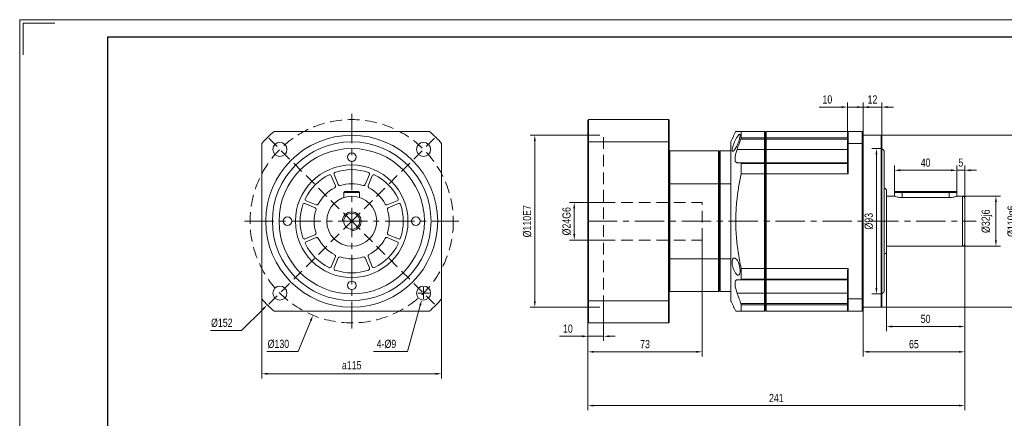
# Model space of a CAD drawing. Header units: millimetres. Extents: x 570 to 1515, y 707 to 1375.
# Tile 3 of 4: x 570 to 1200, y 1120 to 1375. Entities that reach past the tile are written whole.
import ezdxf

# ---------------------------------------------------------------- set-up
doc = ezdxf.new("R2010")
doc.units = ezdxf.units.MM
doc.header["$LTSCALE"] = 15
doc.linetypes.add('CENTER', pattern=[2, 1.25, -0.25, 0.25, -0.25])
doc.linetypes.add('DASHED', pattern=[0.75, 0.5, -0.25])
doc.layers.get('0').update_dxf_attribs({"lineweight": 18})
doc.layers.add('3中心线层', color=1, linetype='CENTER', lineweight=18)
doc.layers.add('图框_外框线', color=7, linetype='Continuous', lineweight=18)
doc.styles.add('TH_GBDIM', font='txt', dxfattribs={"width": 0.8})
doc.dimstyles.new('TH_GBDIM', dxfattribs={"dimscale": 1.5, "dimtxt": 3.5, "dimasz": 2.5, "dimexe": 2, "dimexo": 0, "dimgap": 1.5, "dimtad": 1, "dimdec": 1, "dimdsep": 46, "dimtxsty": 'TH_GBDIM', "dimcen": 2.5, "dimdle": 5, "dimclrd": 4, "dimclre": 4, "dimclrt": 3, "dimadec": 0, "dimazin": 0, "dimtfac": 0.714286, "dimtdec": 1, "dimtmove": 0, "dimatfit": 3, "dimfxl": 0, "dimtolj": 1, "dimarcsym": 0})

# ---------------------------------------------------------------- blocks, each defined once
blk = doc.blocks.new('*X7')
blk.add_hatch(color=4).paths.add_polyline_path([(825.35, 1192.23), (826.56, 1191.89), (826.95, 1195.68)], flags=0)
at = {"color": 4}
for p, q in [((828.14, 1196.27), (828.14, 1203.77)), ((824.39, 1200.02), (831.89, 1200.02)), ((817.86, 1162.6), (825.95, 1192.06)), ((796.21, 1162.6), (817.86, 1162.6))]:
    blk.add_line(p, q, dxfattribs=at)
at = {"color": 3, "insert": (804.41, 1167.47), "char_height": 5.25, "width": 22.82, "attachment_point": 5, "style": 'TH_GBDIM'}
blk.add_mtext('4-%%C9', dxfattribs=at)
blk = doc.blocks.new('*X8')
blk.add_hatch(color=4).paths.add_polyline_path([(755.41, 1182.65), (756.57, 1182.17), (757.42, 1185.88)], flags=0)
at = {"color": 4}
for p, q in [((782.18, 1242.23), (782.18, 1249.73)), ((778.43, 1245.98), (785.93, 1245.98)), ((747.83, 1162.6), (755.99, 1182.41)), ((727.98, 1162.6), (747.83, 1162.6))]:
    blk.add_line(p, q, dxfattribs=at)
at = {"color": 3, "insert": (735.28, 1167.47), "char_height": 5.25, "width": 23.0533, "attachment_point": 5, "style": 'TH_GBDIM'}
blk.add_mtext('%%C130', dxfattribs=at)
blk = doc.blocks.new('*X9')
for points in [[(728.43, 1149.08), (728.43, 1147.83), (724.68, 1148.46)], [(835.93, 1149.08), (835.93, 1147.83), (839.68, 1148.46)]]:
    blk.add_hatch(color=4).paths.add_polyline_path(points, flags=0)
at = {"color": 4}
for p, q in [((724.68, 1196.28), (724.68, 1145.46)), ((839.68, 1196.28), (839.68, 1145.46)), ((728.43, 1148.46), (835.93, 1148.46))]:
    blk.add_line(p, q, dxfattribs=at)
at = {"color": 3, "insert": (782.18, 1153.86), "char_height": 5.25, "width": 22.6333, "attachment_point": 5, "style": 'TH_GBDIM'}
blk.add_mtext('a115', dxfattribs=at)
blk = doc.blocks.new('*X17')
blk.add_hatch(color=4).paths.add_polyline_path([(725.08, 1190.3), (725.96, 1189.41), (728.19, 1192.49)], flags=0)
at = {"color": 4}
for p, q in [((782.18, 1242.23), (782.18, 1249.73)), ((778.43, 1245.98), (785.93, 1245.98)), ((711.64, 1176.1), (725.52, 1189.85)), ((691.79, 1176.1), (711.64, 1176.1))]:
    blk.add_line(p, q, dxfattribs=at)
at = {"color": 3, "insert": (699.09, 1180.98), "char_height": 5.25, "width": 22.9133, "attachment_point": 5, "style": 'TH_GBDIM'}
blk.add_mtext('%%C152', dxfattribs=at)
blk = doc.blocks.new('*X18')
for points in [[(937.05, 1128.71), (937.05, 1127.46), (933.3, 1128.09)], [(1170.55, 1128.71), (1170.55, 1127.46), (1174.3, 1128.09)]]:
    blk.add_hatch(color=4).paths.add_polyline_path(points, flags=0)
at = {"color": 4}
for p, q in [((1174.3, 1231.48), (1174.3, 1125.09)), ((933.3, 1181.38), (933.3, 1125.09)), ((937.05, 1128.09), (1170.55, 1128.09))]:
    blk.add_line(p, q, dxfattribs=at)
at = {"color": 3, "insert": (1053.8, 1132.96), "char_height": 5.25, "width": 16.1, "attachment_point": 5, "style": 'TH_GBDIM'}
blk.add_mtext('241', dxfattribs=at)
blk = doc.blocks.new('*X19')
for points in [[(1193.64, 1258.23), (1194.89, 1258.23), (1194.26, 1261.98)], [(1193.64, 1233.73), (1194.89, 1233.73), (1194.26, 1229.98)]]:
    blk.add_hatch(color=4).paths.add_polyline_path(points, flags=0)
at = {"color": 4}
for p, q in [((1172.8, 1261.98), (1197.26, 1261.98)), ((1194.26, 1233.73), (1194.26, 1258.23)), ((1172.8, 1229.98), (1197.26, 1229.98))]:
    blk.add_line(p, q, dxfattribs=at)
at = {"color": 3, "insert": (1188.51, 1245.98), "char_height": 5.25, "width": 28.98, "attachment_point": 5, "rotation": 90, "style": 'TH_GBDIM'}
blk.add_mtext('%%C32j6', dxfattribs=at)
blk = doc.blocks.new('*X20')
for points in [[(1210.18, 1297.23), (1211.43, 1297.23), (1210.81, 1300.98)], [(1210.18, 1194.73), (1211.43, 1194.73), (1210.81, 1190.98)]]:
    blk.add_hatch(color=4).paths.add_polyline_path(points, flags=0)
at = {"color": 4}
for p, q in [((1120.8, 1300.98), (1213.81, 1300.98)), ((1210.81, 1297.23), (1210.81, 1194.73)), ((1120.8, 1190.98), (1213.81, 1190.98))]:
    blk.add_line(p, q, dxfattribs=at)
at = {"color": 3, "insert": (1205.06, 1245.98), "char_height": 5.25, "width": 34.9533, "attachment_point": 5, "rotation": 90, "style": 'TH_GBDIM'}
blk.add_mtext('%%C110g6', dxfattribs=at)
blk = doc.blocks.new('*X21')
for points in [[(1133.05, 1279.2), (1133.05, 1277.95), (1129.3, 1278.57)], [(1165.55, 1279.2), (1165.55, 1277.95), (1169.3, 1278.57)]]:
    blk.add_hatch(color=4).paths.add_polyline_path(points, flags=0)
at = {"color": 4}
for p, q in [((1129.3, 1264.38), (1129.3, 1281.57)), ((1165.55, 1278.57), (1133.05, 1278.57)), ((1169.3, 1264.38), (1169.3, 1281.57))]:
    blk.add_line(p, q, dxfattribs=at)
at = {"color": 3, "insert": (1149.3, 1283.45), "char_height": 5.25, "width": 10.92, "attachment_point": 5, "style": 'TH_GBDIM'}
blk.add_mtext('40', dxfattribs=at)
blk = doc.blocks.new('*X22')
for points in [[(1165.55, 1279.2), (1165.55, 1277.95), (1169.3, 1278.57)], [(1178.05, 1279.2), (1178.05, 1277.95), (1174.3, 1278.57)]]:
    blk.add_hatch(color=4).paths.add_polyline_path(points, flags=0)
at = {"color": 4}
for p, q in [((1165.55, 1278.57), (1161.8, 1278.57)), ((1169.3, 1264.38), (1169.3, 1281.57)), ((1174.3, 1278.57), (1169.3, 1278.57)), ((1174.3, 1260.48), (1174.3, 1281.57)), ((1178.05, 1278.57), (1181.8, 1278.57))]:
    blk.add_line(p, q, dxfattribs=at)
at = {"color": 3, "insert": (1171.8, 1283.45), "char_height": 5.25, "width": 4.5267, "attachment_point": 5, "style": 'TH_GBDIM'}
blk.add_mtext('5', dxfattribs=at)
blk = doc.blocks.new('*X23')
for points in [[(1128.05, 1179.28), (1128.05, 1178.03), (1124.3, 1178.65)], [(1170.55, 1179.28), (1170.55, 1178.03), (1174.3, 1178.65)]]:
    blk.add_hatch(color=4).paths.add_polyline_path(points, flags=0)
at = {"color": 4}
for p, q in [((1174.3, 1231.48), (1174.3, 1175.65)), ((1124.3, 1226.48), (1124.3, 1175.65)), ((1170.55, 1178.65), (1128.05, 1178.65))]:
    blk.add_line(p, q, dxfattribs=at)
at = {"color": 3, "insert": (1149.3, 1183.53), "char_height": 5.25, "width": 10.64, "attachment_point": 5, "style": 'TH_GBDIM'}
blk.add_mtext('50', dxfattribs=at)
blk = doc.blocks.new('*X24')
for points in [[(1113.05, 1163.11), (1113.05, 1161.86), (1109.3, 1162.48)], [(1170.55, 1163.11), (1170.55, 1161.86), (1174.3, 1162.48)]]:
    blk.add_hatch(color=4).paths.add_polyline_path(points, flags=0)
at = {"color": 4}
for p, q in [((1174.3, 1231.48), (1174.3, 1159.48)), ((1109.3, 1188.98), (1109.3, 1159.48)), ((1170.55, 1162.48), (1113.05, 1162.48))]:
    blk.add_line(p, q, dxfattribs=at)
at = {"color": 3, "insert": (1141.8, 1167.36), "char_height": 5.25, "width": 10.64, "attachment_point": 5, "style": 'TH_GBDIM'}
blk.add_mtext('65', dxfattribs=at)
blk = doc.blocks.new('*X25')
for points in [[(1105.55, 1319.61), (1105.55, 1318.36), (1109.3, 1318.98)], [(1125.05, 1319.61), (1125.05, 1318.36), (1121.3, 1318.98)]]:
    blk.add_hatch(color=4).paths.add_polyline_path(points, flags=0)
at = {"color": 4}
for p, q in [((1105.55, 1318.98), (1101.8, 1318.98)), ((1109.3, 1302.98), (1109.3, 1321.98)), ((1121.3, 1318.98), (1109.3, 1318.98)), ((1121.3, 1300.48), (1121.3, 1321.98)), ((1125.05, 1318.98), (1128.8, 1318.98))]:
    blk.add_line(p, q, dxfattribs=at)
at = {"color": 3, "insert": (1115.3, 1323.86), "char_height": 5.25, "width": 9.8467, "attachment_point": 5, "style": 'TH_GBDIM'}
blk.add_mtext('12', dxfattribs=at)
blk = doc.blocks.new('*X26')
for points in [[(1095.55, 1319.61), (1095.55, 1318.36), (1099.3, 1318.98)], [(1113.05, 1319.61), (1113.05, 1318.36), (1109.3, 1318.98)]]:
    blk.add_hatch(color=4).paths.add_polyline_path(points, flags=0)
at = {"color": 4}
for p, q in [((1095.55, 1318.98), (1081.1, 1318.98)), ((1099.3, 1302.98), (1099.3, 1321.98)), ((1109.3, 1318.98), (1099.3, 1318.98)), ((1109.3, 1302.98), (1109.3, 1321.98)), ((1113.05, 1318.98), (1116.8, 1318.98))]:
    blk.add_line(p, q, dxfattribs=at)
at = {"color": 3, "insert": (1086.45, 1323.86), "char_height": 5.25, "width": 9.9867, "attachment_point": 5, "style": 'TH_GBDIM'}
blk.add_mtext('10', dxfattribs=at)
blk = doc.blocks.new('*X27')
for points in [[(1117.21, 1288.73), (1118.46, 1288.73), (1117.83, 1292.48)], [(1117.21, 1203.23), (1118.46, 1203.23), (1117.83, 1199.48)]]:
    blk.add_hatch(color=4).paths.add_polyline_path(points, flags=0)
at = {"color": 4}
for p, q in [((1121.3, 1292.48), (1114.83, 1292.48)), ((1117.83, 1288.73), (1117.83, 1203.23)), ((1121.3, 1199.48), (1114.83, 1199.48))]:
    blk.add_line(p, q, dxfattribs=at)
at = {"color": 3, "insert": (1112.96, 1245.98), "char_height": 5.25, "width": 16.94, "attachment_point": 5, "rotation": 90, "style": 'TH_GBDIM'}
blk.add_mtext('%%C93', dxfattribs=at)
blk = doc.blocks.new('*X28')
for points in [[(898.68, 1297.23), (899.93, 1297.23), (899.3, 1300.98)], [(898.68, 1194.73), (899.93, 1194.73), (899.3, 1190.98)]]:
    blk.add_hatch(color=4).paths.add_polyline_path(points, flags=0)
at = {"color": 4}
for p, q in [((933.3, 1300.98), (896.3, 1300.98)), ((899.3, 1297.23), (899.3, 1194.73)), ((933.3, 1190.98), (896.3, 1190.98))]:
    blk.add_line(p, q, dxfattribs=at)
at = {"color": 3, "insert": (894.43, 1245.98), "char_height": 5.25, "width": 34.9067, "attachment_point": 5, "rotation": 90, "style": 'TH_GBDIM'}
blk.add_mtext('%%C110E7', dxfattribs=at)
blk = doc.blocks.new('*X29')
for points in [[(923.92, 1254.23), (925.17, 1254.23), (924.54, 1257.98)], [(923.92, 1237.73), (925.17, 1237.73), (924.54, 1233.98)]]:
    blk.add_hatch(color=4).paths.add_polyline_path(points, flags=0)
at = {"color": 4}
for p, q in [((943.3, 1257.98), (921.54, 1257.98)), ((924.54, 1237.73), (924.54, 1254.23)), ((943.3, 1233.98), (921.54, 1233.98))]:
    blk.add_line(p, q, dxfattribs=at)
at = {"color": 3, "insert": (919.67, 1245.98), "char_height": 5.25, "width": 28.98, "attachment_point": 5, "rotation": 90, "style": 'TH_GBDIM'}
blk.add_mtext('%%C24G6', dxfattribs=at)
blk = doc.blocks.new('*X30')
for points in [[(929.55, 1173.04), (929.55, 1171.79), (933.3, 1172.41)], [(947.05, 1173.04), (947.05, 1171.79), (943.3, 1172.41)]]:
    blk.add_hatch(color=4).paths.add_polyline_path(points, flags=0)
at = {"color": 4}
for p, q in [((943.3, 1190.98), (943.3, 1169.41)), ((933.3, 1181.38), (933.3, 1169.41)), ((929.55, 1172.41), (915.1, 1172.41)), ((943.3, 1172.41), (933.3, 1172.41)), ((947.05, 1172.41), (950.8, 1172.41))]:
    blk.add_line(p, q, dxfattribs=at)
at = {"color": 3, "insert": (920.45, 1177.29), "char_height": 5.25, "width": 9.9867, "attachment_point": 5, "style": 'TH_GBDIM'}
blk.add_mtext('10', dxfattribs=at)
blk = doc.blocks.new('*X31')
for points in [[(937.05, 1163.11), (937.05, 1161.86), (933.3, 1162.48)], [(1002.55, 1163.11), (1002.55, 1161.86), (1006.3, 1162.48)]]:
    blk.add_hatch(color=4).paths.add_polyline_path(points, flags=0)
at = {"color": 4}
for p, q in [((1006.3, 1233.98), (1006.3, 1159.48)), ((933.3, 1181.38), (933.3, 1159.48)), ((1002.55, 1162.48), (937.05, 1162.48))]:
    blk.add_line(p, q, dxfattribs=at)
at = {"color": 3, "insert": (969.8, 1167.36), "char_height": 5.25, "width": 10.4533, "attachment_point": 5, "style": 'TH_GBDIM'}
blk.add_mtext('73', dxfattribs=at)

msp = doc.modelspace()

# ---------------------------------------------------------------- linework, layer by layer
at = {"color": 7, "linetype": 'Continuous', "lineweight": 15}
for p, q in [((933.3, 1296.65), (933.3, 1310.58)), ((933.7, 1310.98), (933.7, 1296.78)), ((984.9, 1310.98), (933.7, 1310.98)), ((984.9, 1296.78), (984.9, 1310.98)), ((985.3, 1310.58), (985.3, 1296.65)), ((732.48, 1303.48), (831.87, 1303.48)), ((1046.3, 1298.58), (1031.13, 1298.58)), ((1031.33, 1303.48), (1031.33, 1299.4)), ((1031.33, 1303.48), (1046.3, 1303.48)), ((1031.33, 1299.4), (1046.3, 1299.4)), ((1046.3, 1299.4), (1046.3, 1303.48)), ((1046.3, 1298.58), (1046.3, 1299.4)), ((1046.3, 1299.4), (1046.8, 1298.99)), ((1046.3, 1291.94), (1046.3, 1298.58)), ((1046.3, 1298.58), (1046.8, 1298.58)), ((1046.8, 1302.98), (1046.8, 1298.99)), ((1046.8, 1298.99), (1046.8, 1302.98)), ((1047.3, 1299.4), (1046.8, 1298.99)), ((1046.8, 1298.99), (1046.8, 1298.58)), ((1046.8, 1298.58), (1046.8, 1298.99)), ((1046.8, 1298.58), (1046.8, 1291.94)), ((1047.3, 1298.58), (1046.8, 1298.58)), ((1046.8, 1291.94), (1046.8, 1298.58)), ((1047.3, 1303.48), (1047.3, 1299.4)), ((1047.3, 1303.48), (1099.8, 1303.48)), ((1047.3, 1299.4), (1047.3, 1298.58)), ((1047.3, 1299.4), (1099.3, 1299.4)), ((1047.3, 1298.58), (1047.3, 1291.94)), ((1099.3, 1298.58), (1047.3, 1298.58)), ((1099.3, 1295.49), (1099.3, 1302.98)), ((1099.8, 1303.48), (1099.8, 1295.67)), ((1099.8, 1303.48), (1108.8, 1303.48)), ((1108.8, 1295.67), (1108.8, 1303.48)), ((1109.3, 1302.98), (1109.3, 1295.49)), ((1120.8, 1245.98), (1120.8, 1300.98)), ((1121.3, 1300.48), (1121.3, 1245.98)), ((724.68, 1196.28), (724.68, 1295.67)), ((839.68, 1295.67), (839.68, 1196.28)), ((933.3, 1195.31), (933.3, 1296.65)), ((984.9, 1296.78), (933.7, 1296.78)), ((933.7, 1296.78), (933.7, 1195.17)), ((984.9, 1195.17), (984.9, 1296.78)), ((985.3, 1296.65), (985.3, 1195.31)), ((1024.8, 1296.98), (1024.8, 1290.98)), ((1046.3, 1291.94), (1028.67, 1291.94)), ((1046.3, 1283.44), (1046.3, 1291.94)), ((1046.3, 1291.94), (1046.8, 1291.94)), ((1046.8, 1291.94), (1046.8, 1282.94)), ((1047.3, 1291.94), (1046.8, 1291.94)), ((1046.8, 1282.94), (1046.8, 1291.94)), ((1047.3, 1291.94), (1047.3, 1283.44)), ((1099.3, 1291.94), (1047.3, 1291.94)), ((1099.3, 1277.22), (1099.3, 1295.49)), ((1099.8, 1295.67), (1099.8, 1276.29)), ((1108.8, 1295.67), (1099.8, 1295.67)), ((1108.8, 1196.28), (1108.8, 1295.67)), ((1109.3, 1295.49), (1109.3, 1196.47)), ((985.7, 1290.98), (985.7, 1269.98)), ((1016.9, 1290.98), (985.7, 1290.98)), ((1016.9, 1269.98), (1016.9, 1290.98)), ((1017.3, 1290.58), (1017.3, 1269.88)), ((1017.8, 1290.98), (1017.8, 1269.98)), ((1024.8, 1290.98), (1017.8, 1290.98)), ((1024.8, 1290.98), (1024.8, 1269.98)), ((1122.8, 1290.98), (1122.8, 1245.98)), ((1031.13, 1283.44), (1046.3, 1283.44)), ((1031.33, 1283.01), (1031.33, 1276.29)), ((1046.3, 1283.01), (1031.33, 1283.01)), ((1046.3, 1283.01), (1046.3, 1283.44)), ((1046.3, 1283.44), (1046.8, 1282.94)), ((1046.3, 1276.29), (1046.3, 1283.01)), ((1046.3, 1283.01), (1046.8, 1282.72)), ((1046.8, 1282.94), (1047.3, 1283.44)), ((1046.8, 1282.72), (1047.3, 1283.01)), ((1046.8, 1282.94), (1046.8, 1282.72)), ((1046.8, 1282.72), (1046.8, 1282.94)), ((1046.8, 1282.72), (1046.8, 1276.16)), ((1046.8, 1276.16), (1046.8, 1282.72)), ((1047.3, 1283.44), (1047.3, 1283.01)), ((1047.3, 1283.44), (1099.3, 1283.44)), ((1047.3, 1283.01), (1047.3, 1276.29)), ((1099.3, 1283.01), (1047.3, 1283.01)), ((771.72, 1268.62), (769.03, 1275.1)), ((770.88, 1275.87), (773.56, 1269.38)), ((790.79, 1269.38), (793.48, 1275.87)), ((795.32, 1275.1), (792.64, 1268.62)), ((1046.3, 1276.29), (1031.33, 1276.29)), ((1046.3, 1215.67), (1046.3, 1276.29)), ((1046.8, 1276.16), (1046.8, 1215.79)), ((1046.8, 1215.79), (1046.8, 1276.16)), ((1047.3, 1276.29), (1047.3, 1215.67)), ((1099.8, 1276.29), (1047.3, 1276.29)), ((985.7, 1269.98), (985.7, 1221.98)), ((1016.9, 1269.98), (985.7, 1269.98)), ((1016.9, 1221.98), (1016.9, 1269.98)), ((1017.3, 1269.88), (1017.3, 1222.08)), ((1017.8, 1269.98), (1017.8, 1221.98)), ((1017.8, 1269.98), (1024.8, 1269.98)), ((1024.8, 1269.98), (1024.8, 1221.98)), ((777.18, 1264.38), (777.78, 1264.98)), ((787.18, 1264.38), (777.18, 1264.38)), ((777.18, 1261.18), (777.18, 1264.38)), ((777.78, 1264.98), (786.58, 1264.98)), ((787.18, 1264.38), (786.58, 1264.98)), ((787.18, 1261.18), (787.18, 1264.38)), ((1124.3, 1265.48), (1124.3, 1245.98)), ((1129.3, 1264.38), (1129.3, 1261.98)), ((1134.3, 1264.38), (1129.3, 1264.38)), ((1129.9, 1264.98), (1134.3, 1264.98)), ((1134.3, 1264.98), (1134.3, 1264.38)), ((1134.3, 1264.98), (1164.3, 1264.98)), ((1164.3, 1264.38), (1134.3, 1264.38)), ((1134.3, 1261.18), (1134.3, 1264.38)), ((1164.3, 1261.18), (1134.3, 1261.18)), ((1164.3, 1264.38), (1164.3, 1264.98)), ((1164.3, 1264.98), (1168.7, 1264.98)), ((1169.3, 1264.38), (1164.3, 1264.38)), ((1164.3, 1261.18), (1164.3, 1264.38)), ((1169.3, 1264.38), (1169.3, 1261.98)), ((1172.8, 1245.98), (1172.8, 1261.98)), ((1174.3, 1260.48), (1174.3, 1245.98)), ((758.77, 1254.59), (752.29, 1257.28)), ((753.05, 1259.12), (759.54, 1256.44)), ((804.82, 1256.44), (811.3, 1259.12)), ((812.07, 1257.28), (805.58, 1254.59)), ((1120.8, 1190.98), (1120.8, 1245.98)), ((1121.3, 1245.98), (1121.3, 1191.48)), ((1122.8, 1245.98), (1122.8, 1200.98)), ((1124.3, 1245.98), (1124.3, 1226.48)), ((1172.8, 1229.98), (1172.8, 1245.98)), ((1174.3, 1245.98), (1174.3, 1231.48)), ((752.29, 1234.68), (758.77, 1237.36)), ((759.54, 1235.52), (753.05, 1232.83)), ((811.3, 1232.83), (804.82, 1235.52)), ((805.58, 1237.36), (812.07, 1234.68)), ((769.03, 1216.85), (771.72, 1223.34)), ((773.56, 1222.57), (770.88, 1216.09)), ((793.48, 1216.09), (790.79, 1222.57)), ((792.64, 1223.34), (795.32, 1216.85)), ((985.7, 1221.98), (985.7, 1200.98)), ((1016.9, 1221.98), (985.7, 1221.98)), ((1016.9, 1200.98), (1016.9, 1221.98)), ((1017.3, 1222.08), (1017.3, 1201.38)), ((1017.8, 1221.98), (1017.8, 1200.98)), ((1024.8, 1221.98), (1017.8, 1221.98)), ((1024.8, 1221.98), (1024.8, 1200.98)), ((1031.33, 1215.67), (1031.33, 1208.95)), ((1031.33, 1215.67), (1046.3, 1215.67)), ((1046.3, 1208.95), (1046.3, 1215.67)), ((1046.8, 1215.79), (1046.8, 1209.23)), ((1046.8, 1209.23), (1046.8, 1215.79)), ((1047.3, 1215.67), (1099.8, 1215.67)), ((1047.3, 1215.67), (1047.3, 1208.95)), ((1099.8, 1215.67), (1099.8, 1196.28)), ((1099.3, 1196.47), (1099.3, 1214.74)), ((1046.3, 1208.52), (1031.13, 1208.52)), ((1031.33, 1208.95), (1046.3, 1208.95)), ((1046.8, 1209.23), (1046.3, 1208.95)), ((1046.8, 1209.02), (1046.3, 1208.52)), ((1046.3, 1208.52), (1046.3, 1208.95)), ((1046.3, 1200.02), (1046.3, 1208.52)), ((1046.8, 1209.23), (1046.8, 1209.02)), ((1046.8, 1209.23), (1047.3, 1208.95)), ((1046.8, 1209.02), (1046.8, 1209.23)), ((1046.8, 1209.02), (1046.8, 1200.02)), ((1046.8, 1209.02), (1047.3, 1208.52)), ((1046.8, 1200.02), (1046.8, 1209.02)), ((1047.3, 1208.95), (1099.3, 1208.95)), ((1047.3, 1208.95), (1047.3, 1208.52)), ((1099.3, 1208.52), (1047.3, 1208.52)), ((1047.3, 1208.52), (1047.3, 1200.02)), ((1016.9, 1200.98), (985.7, 1200.98)), ((1017.8, 1200.98), (1024.8, 1200.98)), ((1024.8, 1200.98), (1024.8, 1194.98)), ((1046.3, 1200.02), (1028.67, 1200.02)), ((1046.8, 1200.02), (1046.3, 1200.02)), ((1046.3, 1193.38), (1046.3, 1200.02)), ((1046.8, 1200.02), (1046.8, 1193.38)), ((1046.8, 1200.02), (1047.3, 1200.02)), ((1046.8, 1193.38), (1046.8, 1200.02)), ((1099.3, 1200.02), (1047.3, 1200.02)), ((1047.3, 1200.02), (1047.3, 1193.38)), ((933.3, 1181.38), (933.3, 1195.31)), ((933.7, 1195.17), (933.7, 1180.98)), ((984.9, 1195.17), (933.7, 1195.17)), ((984.9, 1180.98), (984.9, 1195.17)), ((985.3, 1195.31), (985.3, 1181.38)), ((1031.13, 1193.38), (1046.3, 1193.38)), ((1031.33, 1192.56), (1031.33, 1188.48)), ((1046.3, 1192.56), (1031.33, 1192.56)), ((1046.8, 1193.38), (1046.3, 1193.38)), ((1046.3, 1192.56), (1046.3, 1193.38)), ((1046.8, 1192.97), (1046.3, 1192.56)), ((1046.3, 1188.48), (1046.3, 1192.56)), ((1046.8, 1193.38), (1046.8, 1192.97)), ((1046.8, 1193.38), (1047.3, 1193.38)), ((1046.8, 1192.97), (1046.8, 1193.38)), ((1046.8, 1192.97), (1046.8, 1188.98)), ((1046.8, 1192.97), (1047.3, 1192.56)), ((1046.8, 1188.98), (1046.8, 1192.97)), ((1047.3, 1193.38), (1099.3, 1193.38)), ((1047.3, 1193.38), (1047.3, 1192.56)), ((1099.3, 1192.56), (1047.3, 1192.56)), ((1047.3, 1192.56), (1047.3, 1188.48)), ((1099.3, 1188.98), (1099.3, 1196.47)), ((1099.8, 1196.28), (1099.8, 1188.48)), ((1099.8, 1196.28), (1108.8, 1196.28)), ((1108.8, 1188.48), (1108.8, 1196.28)), ((1109.3, 1196.47), (1109.3, 1188.98)), ((831.87, 1188.48), (732.48, 1188.48)), ((1046.3, 1188.48), (1031.33, 1188.48)), ((1099.8, 1188.48), (1047.3, 1188.48)), ((1108.8, 1188.48), (1099.8, 1188.48)), ((984.9, 1180.98), (933.7, 1180.98))]:
    msp.add_line(p, q, dxfattribs=at)
at = {"color": 1, "linetype": 'DASHED'}
for q in [(728.44, 1299.72), (835.92, 1299.72), (728.44, 1192.24), (835.92, 1192.24)]:
    msp.add_line((782.18, 1245.98), q, dxfattribs=at)
at = {"color": 6, "linetype": 'DASHED'}
for p, q in [((933.3, 1300.98), (943.3, 1300.98)), ((943.3, 1257.98), (1006.3, 1257.98)), ((943.3, 1233.98), (1006.3, 1233.98)), ((933.3, 1190.98), (943.3, 1190.98))]:
    msp.add_line(p, q, dxfattribs=at)
at = {"color": 6, "linetype": 'DASHED', "lineweight": 15}
for p, q in [((943.3, 1190.98), (943.3, 1300.98)), ((1006.3, 1233.98), (1006.3, 1257.98))]:
    msp.add_line(p, q, dxfattribs=at)
for p, q in [((777.78, 1264.98), (777.18, 1264.38)), ((777.18, 1264.38), (777.18, 1261.18)), ((777.78, 1264.98), (786.58, 1264.98)), ((786.58, 1264.98), (787.18, 1264.38)), ((787.18, 1264.38), (787.18, 1261.18))]:
    msp.add_line(p, q)
at = {"color": 1, "linetype": 'DASHED'}
msp.add_circle((782.18, 1245.98), 65, dxfattribs=at)
at = {"color": 7, "linetype": 'Continuous', "lineweight": 15}
for centre, radius in [((782.18, 1245.98), 55), ((782.18, 1245.98), 50.75), ((736.22, 1291.94), 4.5), ((782.18, 1245.98), 46.5), ((828.14, 1291.94), 4.5), ((782.18, 1286.98), 2.75), ((782.18, 1245.98), 36), ((741.18, 1245.98), 2.75), ((823.18, 1245.98), 2.75), ((736.22, 1200.02), 4.5), ((782.18, 1204.98), 2.75), ((828.14, 1200.02), 4.5)]:
    msp.add_circle(centre, radius, dxfattribs=at)
for radius in [16, 5.1]:
    msp.add_circle((782.18, 1245.98), radius)
for centre, radius, start, end in [((782.18, 1245.98), 76, 130.83647, 139.16353), ((782.18, 1245.98), 76, 40.83647, 49.16353), ((782.18, 1245.98), 33, 71.08332, 108.91668), ((782.18, 1245.98), 33, 116.08332, 153.91668), ((768.11, 1274.72), 1, 22.5, 116.08332), ((771.8, 1276.25), 1, 108.91668, 202.5), ((792.55, 1276.25), 1, 337.5, 71.08332), ((796.25, 1274.72), 1, 63.91668, 157.5), ((782.18, 1245.98), 33, 26.08332, 63.91668), ((1042.3, 1245.98), 65, 27.79577, 28.72661), ((782.18, 1245.98), 24, 117.08857, 152.91143), ((770.79, 1268.24), 1, 297.08857, 22.5), ((774.49, 1269.77), 1, 202.5, 287.91143), ((782.18, 1245.98), 24, 72.08857, 107.91143), ((789.87, 1269.77), 1, 252.08857, 337.5), ((793.56, 1268.24), 1, 157.5, 242.91143), ((782.18, 1245.98), 24, 27.08857, 62.91143), ((1122.8, 1265.48), 1.5, 0, 90), ((753.44, 1260.05), 1, 153.91668, 247.5), ((810.92, 1260.05), 1, 292.5, 26.08332), ((1172.8, 1260.48), 1.5, 0, 90), ((782.18, 1245.98), 33, 161.08332, 198.91668), ((751.91, 1256.35), 1, 67.5, 161.08332), ((758.39, 1253.67), 1, 342.08857, 67.5), ((759.92, 1257.36), 1, 247.5, 332.91143), ((804.44, 1257.36), 1, 207.08857, 292.5), ((805.97, 1253.67), 1, 112.5, 197.91143), ((812.45, 1256.35), 1, 18.91668, 112.5), ((782.18, 1245.98), 33, 341.08332, 18.91668), ((782.18, 1245.98), 24, 162.08857, 197.91143), ((782.18, 1245.98), 24, 342.08857, 17.91143), ((751.91, 1235.6), 1, 198.91668, 292.5), ((758.39, 1238.29), 1, 292.5, 17.91143), ((759.92, 1234.59), 1, 27.08857, 112.5), ((782.18, 1245.98), 24, 207.08857, 242.91143), ((782.18, 1245.98), 24, 297.08857, 332.91143), ((804.44, 1234.59), 1, 67.5, 152.91143), ((805.97, 1238.29), 1, 162.08857, 247.5), ((812.45, 1235.6), 1, 247.5, 341.08332), ((753.44, 1231.91), 1, 112.5, 206.08332), ((782.18, 1245.98), 33, 206.08332, 243.91668), ((782.18, 1245.98), 33, 296.08332, 333.91668), ((810.92, 1231.91), 1, 333.91668, 67.5), ((1172.8, 1231.48), 1.5, 270, 0), ((770.79, 1223.72), 1, 337.5, 62.91143), ((774.49, 1222.19), 1, 72.08857, 157.5), ((782.18, 1245.98), 24, 252.08857, 287.91143), ((789.87, 1222.19), 1, 22.5, 107.91143), ((793.56, 1223.72), 1, 117.08857, 202.5), ((1122.8, 1226.48), 1.5, 270, 0), ((768.11, 1217.24), 1, 243.91668, 337.5), ((771.8, 1215.71), 1, 157.5, 251.08332), ((792.55, 1215.71), 1, 288.91668, 22.5), ((796.25, 1217.24), 1, 202.5, 296.08332), ((1042.3, 1245.98), 65, 331.27339, 332.20423), ((782.18, 1245.98), 33, 251.08332, 288.91668), ((782.18, 1245.98), 76, 220.83647, 229.16353), ((782.18, 1245.98), 76, 310.83647, 319.16353)]:
    msp.add_arc(centre, radius, start, end, dxfattribs=at)
at = {"color": 4}
msp.add_arc((782.18, 1245.98), 6, 270, 180, dxfattribs=at)
at = {"color": 7, "linetype": 'Continuous', "lineweight": 15}
for points, degree in [([(933.3, 1310.58), (933.7, 1310.98)], 1), ([(985.3, 1310.58), (984.9, 1310.98)], 1), ([(1027.83, 1303.48), (1024.8, 1296.98)], 1), ([(1046.3, 1303.48), (1046.8, 1302.98)], 1), ([(1046.8, 1302.98), (1046.97, 1303.14), (1047.13, 1303.31), (1047.3, 1303.48)], 3), ([(1099.3, 1302.98), (1099.47, 1303.14), (1099.63, 1303.31), (1099.8, 1303.48)], 3), ([(1108.8, 1303.48), (1108.97, 1303.31), (1109.13, 1303.14), (1109.3, 1302.98)], 3), ([(1120.8, 1300.98), (1109.3, 1300.98)], 1), ([(1121.3, 1300.48), (1120.8, 1300.98)], 1), ([(933.3, 1296.65), (933.7, 1296.78)], 1), ([(984.9, 1296.78), (985.3, 1296.65)], 1), ([(1099.3, 1295.49), (1099.47, 1295.55), (1099.63, 1295.61), (1099.8, 1295.67)], 3), ([(1109.3, 1295.49), (1109.13, 1295.55), (1108.97, 1295.61), (1108.8, 1295.67)], 3), ([(1122.8, 1290.98), (1121.3, 1292.48)], 1), ([(985.7, 1290.98), (985.3, 1290.58)], 1), ([(1017.3, 1290.58), (1016.9, 1290.98)], 1), ([(1017.8, 1290.98), (1017.3, 1290.48)], 1), ([(1031.13, 1283.44), (1028.67, 1283.44)], 1), ([(1046.3, 1276.29), (1046.8, 1276.16)], 1), ([(1047.3, 1276.29), (1047.13, 1276.25), (1046.97, 1276.21), (1046.8, 1276.16)], 3), ([(985.3, 1269.88), (985.7, 1269.98)], 1), ([(1016.9, 1269.98), (1017.3, 1269.88)], 1), ([(1017.3, 1269.85), (1017.8, 1269.98)], 1), ([(1129.3, 1261.98), (1124.3, 1261.98)], 1), ([(1129.9, 1264.98), (1129.3, 1264.38)], 1), ([(1169.3, 1264.38), (1168.7, 1264.98)], 1), ([(1172.8, 1261.98), (1169.3, 1261.98)], 1), ([(1124.3, 1229.98), (1172.8, 1229.98)], 1), ([(985.3, 1222.08), (985.7, 1221.98)], 1), ([(1016.9, 1221.98), (1017.3, 1222.08)], 1), ([(1017.8, 1221.98), (1017.3, 1222.1)], 1), ([(1046.3, 1215.67), (1046.8, 1215.79)], 1), ([(1047.3, 1215.67), (1047.13, 1215.71), (1046.97, 1215.75), (1046.8, 1215.79)], 3), ([(1028.67, 1208.52), (1031.13, 1208.52)], 1), ([(985.3, 1201.38), (985.7, 1200.98)], 1), ([(1016.9, 1200.98), (1017.3, 1201.38)], 1), ([(1017.3, 1201.48), (1017.8, 1200.98)], 1), ([(1031.13, 1193.38), (1028.67, 1200.02)], 1), ([(1121.3, 1199.48), (1122.8, 1200.98)], 1), ([(933.3, 1195.31), (933.7, 1195.17)], 1), ([(984.9, 1195.17), (985.3, 1195.31)], 1), ([(1024.8, 1194.98), (1027.83, 1188.48)], 1), ([(1099.8, 1196.28), (1099.63, 1196.34), (1099.47, 1196.41), (1099.3, 1196.47)], 3), ([(1108.8, 1196.28), (1108.97, 1196.34), (1109.13, 1196.41), (1109.3, 1196.47)], 3), ([(1109.3, 1190.98), (1120.8, 1190.98)], 1), ([(1120.8, 1190.98), (1121.3, 1191.48)], 1), ([(1046.8, 1188.98), (1046.3, 1188.48)], 1), ([(1047.3, 1188.48), (1047.13, 1188.64), (1046.97, 1188.81), (1046.8, 1188.98)], 3), ([(1099.8, 1188.48), (1099.63, 1188.64), (1099.47, 1188.81), (1099.3, 1188.98)], 3), ([(1108.8, 1188.48), (1108.97, 1188.64), (1109.13, 1188.81), (1109.3, 1188.98)], 3), ([(933.7, 1180.98), (933.3, 1181.38)], 1), ([(984.9, 1180.98), (985.3, 1181.38)], 1)]:
    msp.add_open_spline(points, degree=degree, dxfattribs=at)
for points, knots in [([(1027.9, 1292.95), (1027.59, 1292.45), (1027.12, 1291.7), (1026.56, 1291.08), (1026.19, 1290.78), (1025.88, 1290.68), (1025.6, 1290.77), (1025.45, 1291.28), (1025.57, 1292.35), (1025.94, 1293.73), (1026.52, 1295.37), (1027.29, 1297.19), (1028.19, 1299.02), (1028.96, 1300.32), (1029.51, 1301.08), (1029.98, 1301.61), (1030.41, 1301.82), (1030.65, 1301.38), (1030.62, 1300.42), (1030.37, 1299.09), (1029.91, 1297.47), (1029.25, 1295.69), (1028.55, 1294.12), (1028.08, 1293.27), (1027.9, 1292.95)], [0, 0, 0, 0, 1.516256, 2.279186, 3.041672, 3.756788, 4.471395, 5.73504, 6.888858, 8.031359, 9.247546, 10.588495, 12.058149, 13.601398, 14.364826, 15.127872, 16.542489, 17.830816, 19.031011, 20.20485, 21.411504, 22.69764, 24.090745, 24.979817, 24.979817, 24.979817, 24.979817]), ([(1027.86, 1303.48), (1027.86, 1303.48), (1027.84, 1303.48), (1028.08, 1303.48), (1028.56, 1303.48), (1029.28, 1303.48), (1030.19, 1303.48), (1030.95, 1303.48), (1031.33, 1303.48)], [0, 0, 0, 0, 0.335558, 0.951812, 1.581129, 2.210473, 2.843407, 3.47637, 3.47637, 3.47637, 3.47637]), ([(1028.67, 1291.94), (1028.86, 1292.47), (1029.67, 1294.69), (1030.5, 1296.9), (1031.13, 1298.58)], [0, 0, 0, 0, 1.707737, 7.07793, 7.07793, 7.07793, 7.07793]), ([(1031.13, 1298.58), (1031.17, 1298.68), (1031.25, 1298.9), (1031.32, 1299.2), (1031.32, 1299.34), (1031.33, 1299.4)], [0, 0, 0, 0, 0.2993302, 0.5995125, 0.8488793, 0.8488793, 0.8488793, 0.8488793]), ([(1028.67, 1283.44), (1028.51, 1283.46), (1028.2, 1283.5), (1027.83, 1283.84), (1027.55, 1284.38), (1027.39, 1285.13), (1027.35, 1286.04), (1027.42, 1287.05), (1027.59, 1288.15), (1027.85, 1289.34), (1028.21, 1290.62), (1028.51, 1291.5), (1028.67, 1291.94)], [0, 0, 0, 0, 0.964896, 1.929305, 2.898229, 3.866706, 4.765319, 5.663962, 6.524091, 7.384513, 8.33424, 9.284424, 9.284424, 9.284424, 9.284424]), ([(1031.33, 1283.01), (1031.32, 1283.09), (1031.31, 1283.25), (1031.24, 1283.41), (1031.17, 1283.43), (1031.13, 1283.44)], [0, 0, 0, 0, 0.1638313, 0.3274375, 0.5156355, 0.5156355, 0.5156355, 0.5156355]), ([(1031.33, 1276.29), (1030.75, 1273.46), (1029.6, 1267.79), (1028.59, 1260.28), (1028.04, 1253.82), (1027.82, 1248.43), (1027.83, 1243.03), (1028.08, 1237.57), (1028.56, 1232.1), (1029.28, 1226.6), (1030.19, 1221.12), (1030.95, 1217.48), (1031.33, 1215.67)], [0, 0, 0, 0, 8.65877, 17.34237, 22.722151, 28.10179, 33.521119, 38.940507, 44.474773, 50.009274, 55.575351, 61.141677, 61.141677, 61.141677, 61.141677]), ([(1134.3, 1261.18), (1133.75, 1261.19), (1132.66, 1261.23), (1131.19, 1261.48), (1130.06, 1261.75), (1129.38, 1261.95), (1129.36, 1261.96), (1129.36, 1261.96)], [0, 0, 0, 0, 1.043079, 2.084889, 3.159249, 4.257413, 5.024138, 5.024138, 5.024138, 5.024138]), ([(1169.24, 1261.96), (1169.26, 1261.97), (1169.33, 1261.99), (1168.93, 1261.86), (1168.05, 1261.62), (1166.72, 1261.34), (1165.38, 1261.19), (1164.55, 1261.18), (1164.3, 1261.18)], [0, 0, 0, 0, 0.301234, 1.342491, 2.396867, 3.495153, 4.605144, 5.096717, 5.096717, 5.096717, 5.096717]), ([(1030.54, 1213.02), (1030.44, 1212.65), (1030.25, 1211.9), (1029.7, 1211.43), (1028.98, 1211.5), (1028.11, 1212.2), (1027.34, 1213.31), (1026.75, 1214.47), (1026.35, 1215.43), (1026.01, 1216.45), (1025.68, 1217.75), (1025.46, 1219.27), (1025.52, 1220.74), (1025.84, 1221.8), (1026.37, 1222.43), (1027.1, 1222.55), (1027.98, 1222.05), (1028.75, 1221.07), (1029.33, 1219.99), (1029.71, 1219.08), (1030.04, 1218.09), (1030.38, 1216.8), (1030.62, 1215.23), (1030.65, 1213.86), (1030.57, 1213.23), (1030.54, 1213.02)], [0, 0, 0, 0, 1.2962, 2.589665, 3.954995, 5.43495, 7.008528, 7.809044, 8.609153, 9.36517, 10.12063, 11.462321, 12.671525, 13.846105, 15.07991, 16.434498, 17.926269, 19.511868, 20.307832, 21.103431, 21.852101, 22.600376, 23.958986, 25.21427, 25.817626, 25.817626, 25.817626, 25.817626]), ([(1028.67, 1200.02), (1028.51, 1200.46), (1028.2, 1201.36), (1027.83, 1202.7), (1027.55, 1203.99), (1027.39, 1205.16), (1027.35, 1206.18), (1027.42, 1207.01), (1027.59, 1207.66), (1027.85, 1208.14), (1028.21, 1208.46), (1028.51, 1208.5), (1028.67, 1208.52)], [0, 0, 0, 0, 0.964939, 1.929391, 2.898359, 3.866879, 4.765533, 5.664215, 6.524383, 7.384843, 8.334613, 9.284839, 9.284839, 9.284839, 9.284839]), ([(1031.13, 1208.52), (1031.17, 1208.53), (1031.25, 1208.55), (1031.32, 1208.71), (1031.32, 1208.87), (1031.33, 1208.95)], [0, 0, 0, 0, 0.1819309, 0.3643798, 0.5159433, 0.5159433, 0.5159433, 0.5159433]), ([(1031.33, 1192.56), (1031.32, 1192.63), (1031.31, 1192.76), (1031.24, 1193.05), (1031.17, 1193.27), (1031.13, 1193.38)], [0, 0, 0, 0, 0.2697002, 0.5390298, 0.8488427, 0.8488427, 0.8488427, 0.8488427]), ([(1031.33, 1188.48), (1030.62, 1188.48), (1029.55, 1188.48), (1028.62, 1188.48), (1028.12, 1188.48), (1027.85, 1188.48), (1027.86, 1188.48), (1027.86, 1188.48)], [0, 0, 0, 0, 1.223493, 1.838295, 2.453072, 3.079531, 3.468125, 3.468125, 3.468125, 3.468125])]:
    msp.add_open_spline(points, degree=3, knots=knots, dxfattribs=at)
at = {"layer": '3中心线层'}
for p, q in [((782.18, 1314.58), (782.18, 1177.38)), ((713.58, 1245.98), (850.78, 1245.98)), ((933.3, 1245.98), (1181.72, 1245.98))]:
    msp.add_line(p, q, dxfattribs=at)
at = {"layer": '图框_外框线', "color": 3}
msp.add_lwpolyline([(569.79, 706.68), (1514.72, 706.68), (1514.72, 1374.88), (569.79, 1374.88)], close=True, dxfattribs=at)
msp.add_lwpolyline([(572.04, 1352.38), (572.04, 1372.63), (592.29, 1372.63)], dxfattribs=at)
at = {"layer": '图框_外框线', "color": 3, "lineweight": 25}
msp.add_lwpolyline([(626.04, 717.93), (1503.47, 717.93), (1503.47, 1363.63), (626.04, 1363.63)], close=True, dxfattribs=at)

# ---------------------------------------------------------------- dimensions: what is measured, and where the dimension line sits
for base, p1, p2, picture, middle in [((1099.3, 1318.98), (1109.3, 1302.98), (1099.3, 1302.98), '*X26', (1086.45, 1323.86)), ((1109.3, 1318.98), (1121.3, 1300.48), (1109.3, 1302.98), '*X25', (1115.3, 1323.86)), ((1129.3, 1278.57), (1169.3, 1264.38), (1129.3, 1264.38), '*X21', (1149.3, 1283.45)), ((933.3, 1162.48), (1006.3, 1233.98), (933.3, 1181.38), '*X31', (969.8, 1167.36)), ((1174.3, 1128.09), (933.3, 1181.38), (1174.3, 1231.48), '*X18', (1053.8, 1132.96)), ((933.3, 1172.41), (943.3, 1190.98), (933.3, 1181.38), '*X30', (920.45, 1177.29))]:
    dim = msp.add_linear_dim(base=base, p1=p1, p2=p2, dimstyle='TH_GBDIM', override={"dimsah": 1, "dimtzin": 0})
    dim.commit()
    dim.dimension.update_dxf_attribs({"geometry": picture, "text_midpoint": middle})
for p1, p2, picture, middle in [((806.94, 1306.08), (757.42, 1185.88), '*X8', (747.83, 1162.6)), ((836.17, 1299.46), (728.19, 1192.49), '*X17', (711.64, 1176.1))]:
    dim = msp.add_diameter_dim_2p(p1=p1, p2=p2, dimstyle='TH_GBDIM', override={"dimtih": 1, "dimtoh": 1, "dimpost": '%%C<>', "dimsah": 1, "dimtofl": 0, "dimtzin": 0})
    dim.commit()
    dim.dimension.update_dxf_attribs({"geometry": picture, "text_midpoint": middle, "dimtype": 163})
for base, p1, p2, text, picture, middle in [((899.3, 1190.98), (933.3, 1300.98), (933.3, 1190.98), '%%C<>E7', '*X28', (894.43, 1245.98)), ((1117.83, 1199.48), (1121.3, 1292.48), (1121.3, 1199.48), '%%C<>', '*X27', (1112.96, 1245.98)), ((924.54, 1257.98), (943.3, 1233.98), (943.3, 1257.98), '%%C<>G6', '*X29', (919.67, 1245.98))]:
    dim = msp.add_linear_dim(base=base, p1=p1, p2=p2, angle=90, text=text, dimstyle='TH_GBDIM', override={"dimsah": 1, "dimtzin": 0})
    dim.commit()
    dim.dimension.update_dxf_attribs({"geometry": picture, "text_midpoint": middle})
for base, p1, p2, text, picture, middle in [((1210.81, 1190.98), (1120.8, 1300.98), (1120.8, 1190.98), '%%C<>g6', '*X20', (1210.81, 1245.98)), ((1194.26, 1261.98), (1172.8, 1229.98), (1172.8, 1261.98), '%%C<>j6', '*X19', (1194.26, 1245.98))]:
    dim = msp.add_linear_dim(base=base, p1=p1, p2=p2, angle=90, text=text, dimstyle='TH_GBDIM', override={"dimsah": 1, "dimtzin": 0})
    dim.commit()
    dim.dimension.update_dxf_attribs({"geometry": picture, "text_midpoint": middle, "dimtype": 160})
for base, p1, p2, picture, middle in [((1169.3, 1278.57), (1174.3, 1260.48), (1169.3, 1264.38), '*X22', (1171.8, 1278.57)), ((1109.3, 1162.48), (1174.3, 1231.48), (1109.3, 1188.98), '*X24', (1141.8, 1162.48)), ((1124.3, 1178.65), (1174.3, 1231.48), (1124.3, 1226.48), '*X23', (1149.3, 1178.65))]:
    dim = msp.add_linear_dim(base=base, p1=p1, p2=p2, dimstyle='TH_GBDIM', override={"dimsah": 1, "dimtzin": 0})
    dim.commit()
    dim.dimension.update_dxf_attribs({"geometry": picture, "text_midpoint": middle, "dimtype": 160})
dim = msp.add_diameter_dim_2p(p1=(829.33, 1204.35), p2=(826.95, 1195.68), text='4-<>', dimstyle='TH_GBDIM', override={"dimtih": 1, "dimtoh": 1, "dimpost": '%%C<>', "dimsah": 1, "dimtofl": 0, "dimtzin": 0})
dim.commit()
dim.dimension.update_dxf_attribs({"geometry": '*X7', "text_midpoint": (817.86, 1162.6), "dimtype": 163})
dim = msp.add_linear_dim(base=(839.68, 1148.46), p1=(724.68, 1196.28), p2=(839.68, 1196.28), text='a<>', dimstyle='TH_GBDIM', override={"dimsah": 1, "dimtzin": 0})
dim.commit()
dim.dimension.update_dxf_attribs({"geometry": '*X9', "text_midpoint": (782.18, 1153.86)})

doc.saveas('drawing.dxf')
